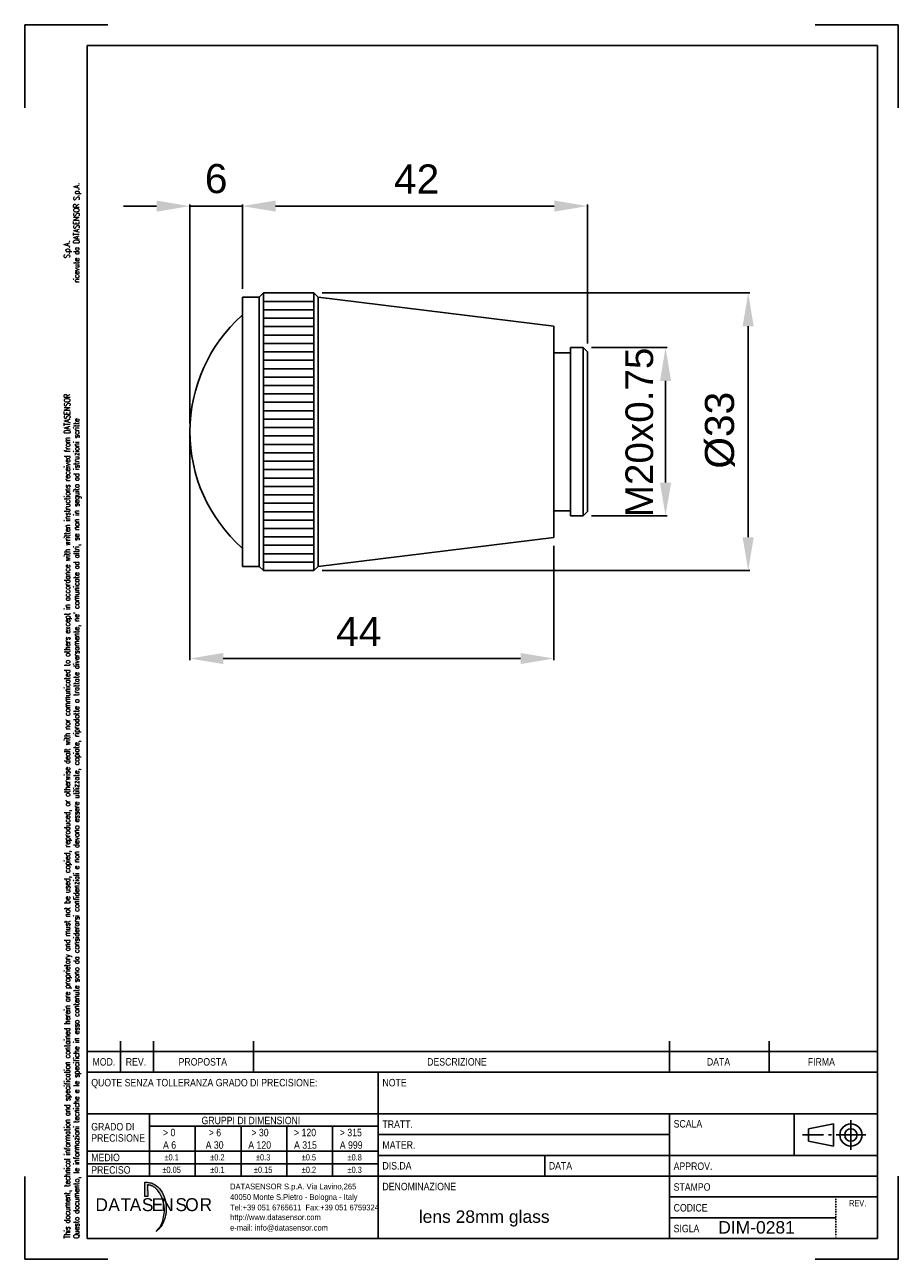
# Model space of a CAD drawing. Extents: x 1082 to 1292, y 1128 to 1425.
import ezdxf
from ezdxf.enums import TextEntityAlignment as Align

# ---------------------------------------------------------------- set-up
doc = ezdxf.new("R2010")
doc.units = 0
doc.header["$MEASUREMENT"] = 0
doc.linetypes.add('DOTX2', pattern=[0.5, 0, -0.5])
doc.layers.get('0').update_dxf_attribs({"linetype": 'CONTINUOUS'})
doc.layers.get('DEFPOINTS').update_dxf_attribs({"linetype": 'CONTINUOUS'})
doc.styles.add('QUOTE', font='ARIAL.TTF', dxfattribs={"height": 3.5})
doc.styles.add('ROMANS', font='ROMANS')
doc.styles.get("Standard").update_dxf_attribs({"font": 'ARIAL.TTF'})
doc.styles.add('TXT', font='ARIAL.TTF')
doc.styles.add('WMF-Futura Md BT0', font='tt0144m_.ttf')

# ---------------------------------------------------------------- blocks, each defined once
blk = doc.blocks.new('A4M')
blk.add_hatch(color=7).paths.add_polyline_path([(154.66, 7.03), (154.66, 10.44), (155.31, 10.44), (155.64, 10.4), (155.93, 10.34), (156.2, 10.27), (156.46, 10.19), (156.71, 10.08), (156.95, 9.96), (157.21, 9.8), (157.49, 9.62), (157.83, 9.34), (158.22, 8.97), (158.56, 8.48), (158.85, 8.04), (159.14, 7.49), (159.37, 6.92), (159.59, 6.23), (159.71, 5.69), (159.72, 5.62), (159.74, 5.56), (159.75, 5.49), (159.75, 5.43), (159.76, 5.36), (159.77, 5.29), (159.78, 5.23), (159.79, 5.17), (159.84, 4.61), (159.85, 4.1), (159.86, 3.89), (159.86, 3.69), (159.85, 3.49), (159.83, 3.28), (159.79, 3.08), (159.76, 2.88), (159.72, 2.68), (159.69, 2.48), (159.6, 2.1), (159.5, 1.74), (159.29, 1.15), (159.07, 0.65), (158.84, 0.21), (158.53, -0.26), (158.46, -0.36), (158.38, -0.46), (158.3, -0.56), (158.21, -0.65), (158.13, -0.76), (158.04, -0.85), (157.95, -0.93), (157.85, -1.01), (157.46, -1.38), (157.97, -0.74), (158.02, -0.69), (158.06, -0.63), (158.1, -0.59), (158.13, -0.53), (158.17, -0.49), (158.21, -0.43), (158.24, -0.38), (158.29, -0.33), (158.61, 0.23), (158.84, 0.74), (158.99, 1.18), (159.22, 2.15), (159.42, 3.45), (159.42, 4), (159.36, 4.66), (159.21, 5.4), (159, 6.23), (158.78, 6.78), (158.58, 7.25), (158.2, 7.93), (157.93, 8.33), (157.76, 8.55), (157.59, 8.74), (157.43, 8.9), (157.26, 9.04), (157.11, 9.15), (156.95, 9.25), (156.82, 9.34), (156.7, 9.41), (156.6, 9.47), (156.51, 9.51), (156.44, 9.53), (156.39, 9.56), (156.34, 9.58), (156.29, 9.6), (156.24, 9.62), (156.18, 9.65), (156.1, 9.67), (156.03, 9.69), (155.95, 9.71), (155.88, 9.72), (155.8, 9.74), (155.73, 9.76), (155.67, 9.77), (155.62, 9.79), (155.38, 9.8), (155.39, 7.03), (155.36, 7.03), (155.27, 7.03), (155.15, 7.03), (155, 7.03), (154.87, 7.03), (154.76, 7.03), (154.68, 7.03)])
at = {"color": 7, "linetype": 'Continuous'}
for p, q in [((125.82, 288.91), (145.82, 288.91)), ((125.82, 268.91), (125.82, 288.91)), ((315.82, 288.91), (335.82, 288.91)), ((335.82, 268.91), (335.82, 288.91)), ((140.82, 283.91), (330.82, 283.91)), ((140.82, -3.09), (140.82, 283.91)), ((330.82, -3.09), (330.82, 283.91)), ((140.82, 41.91), (330.82, 41.91)), ((148.82, 36.91), (148.82, 44.41)), ((156.82, 36.91), (156.82, 44.41)), ((180.82, 36.91), (180.82, 44.41)), ((280.82, 36.91), (280.82, 44.41)), ((304.82, 36.91), (304.82, 44.41)), ((140.82, 36.91), (330.82, 36.91)), ((210.82, -3.09), (210.82, 36.91)), ((140.82, 26.91), (210.82, 26.91)), ((155.82, 11.91), (155.82, 26.91)), ((210.82, 26.91), (280.82, 26.91)), ((280.82, 26.91), (330.82, 26.91)), ((280.82, 11.91), (280.82, 26.91)), ((310.82, 26.91), (310.82, 16.91)), ((155.82, 23.91), (210.82, 23.91)), ((166.82, 11.91), (166.82, 23.91)), ((177.82, 11.91), (177.82, 23.91)), ((188.82, 11.91), (188.82, 23.91)), ((199.82, 11.91), (199.82, 23.91)), ((314.27, 23.3), (320.21, 24.49)), ((320.21, 19.14), (320.21, 24.49)), ((324.43, 18.25), (324.43, 25.38)), ((210.82, 21.91), (280.82, 21.91)), ((317.85, 21.82), (312.77, 21.82)), ((314.27, 20.33), (314.27, 23.3)), ((319.74, 21.82), (319.02, 21.82)), ((320.86, 21.82), (327.99, 21.82)), ((140.82, 17.91), (210.82, 17.91)), ((314.27, 20.33), (320.21, 19.14)), ((140.82, 14.91), (210.82, 14.91)), ((210.82, 16.91), (330.82, 16.91)), ((250.82, 11.91), (250.82, 16.91)), ((140.82, 11.91), (330.82, 11.91)), ((280.82, -3.09), (280.82, 11.91)), ((335.82, -8.09), (335.82, 11.91)), ((125.82, -8.09), (125.82, 11.83)), ((280.82, 6.91), (330.82, 6.91)), ((280.82, 1.91), (320.82, 1.91)), ((140.82, -3.09), (330.82, -3.09)), ((125.82, -8.09), (145.82, -8.09)), ((315.82, -8.09), (335.82, -8.09))]:
    blk.add_line(p, q, dxfattribs=at)
at = {"color": 7, "linetype": 'DOTX2'}
blk.add_line((320.82, 6.91), (320.82, -3.09), dxfattribs=at)
at = {"color": 7, "lineweight": 0}
blk.add_lwpolyline([(154.66, 7.03, 0.0121, 0.0121, 0), (154.66, 10.44, 0.0121, 0.0121, 0), (155.31, 10.44, 0.0121, 0.0121, 0), (155.64, 10.4, 0.0121, 0.0121, 0), (155.93, 10.34, 0.0121, 0.0121, 0), (156.2, 10.27, 0.0121, 0.0121, 0), (156.46, 10.19, 0.0121, 0.0121, 0), (156.71, 10.08, 0.0121, 0.0121, 0), (156.95, 9.96, 0.0121, 0.0121, 0), (157.21, 9.8, 0.0121, 0.0121, 0), (157.49, 9.62, 0.0121, 0.0121, 0), (157.83, 9.34, 0.0121, 0.0121, 0), (158.22, 8.97, 0.0121, 0.0121, 0), (158.56, 8.48, 0.0121, 0.0121, 0), (158.85, 8.04, 0.0121, 0.0121, 0), (159.14, 7.49, 0.0121, 0.0121, 0), (159.37, 6.92, 0.0121, 0.0121, 0), (159.59, 6.23, 0.0121, 0.0121, 0), (159.71, 5.69, 0.0121, 0.0121, 0), (159.72, 5.62, 0.0121, 0.0121, 0), (159.74, 5.56, 0.0121, 0.0121, 0), (159.75, 5.49, 0.0121, 0.0121, 0), (159.75, 5.43, 0.0121, 0.0121, 0), (159.76, 5.36, 0.0121, 0.0121, 0), (159.77, 5.29, 0.0121, 0.0121, 0), (159.78, 5.23, 0.0121, 0.0121, 0), (159.79, 5.17, 0.0121, 0.0121, 0), (159.84, 4.61, 0.0121, 0.0121, 0), (159.85, 4.1, 0.0121, 0.0121, 0), (159.86, 3.89, 0.0121, 0.0121, 0), (159.86, 3.69, 0.0121, 0.0121, 0), (159.85, 3.49, 0.0121, 0.0121, 0), (159.83, 3.28, 0.0121, 0.0121, 0), (159.79, 3.08, 0.0121, 0.0121, 0), (159.76, 2.88, 0.0121, 0.0121, 0), (159.72, 2.68, 0.0121, 0.0121, 0), (159.69, 2.48, 0.0121, 0.0121, 0), (159.6, 2.1, 0.0121, 0.0121, 0), (159.5, 1.74, 0.0121, 0.0121, 0), (159.29, 1.15, 0.0121, 0.0121, 0), (159.07, 0.65, 0.0121, 0.0121, 0), (158.84, 0.21, 0.0121, 0.0121, 0), (158.53, -0.26, 0.0121, 0.0121, 0), (158.46, -0.36, 0.0121, 0.0121, 0), (158.38, -0.46, 0.0121, 0.0121, 0), (158.3, -0.56, 0.0121, 0.0121, 0), (158.21, -0.65, 0.0121, 0.0121, 0), (158.13, -0.76, 0.0121, 0.0121, 0), (158.04, -0.85, 0.0121, 0.0121, 0), (157.95, -0.93, 0.0121, 0.0121, 0), (157.85, -1.01, 0.0121, 0.0121, 0), (157.46, -1.38, 0.0121, 0.0121, 0), (157.97, -0.74, 0.0121, 0.0121, 0), (158.02, -0.69, 0.0121, 0.0121, 0), (158.06, -0.63, 0.0121, 0.0121, 0), (158.1, -0.59, 0.0121, 0.0121, 0), (158.13, -0.53, 0.0121, 0.0121, 0), (158.17, -0.49, 0.0121, 0.0121, 0), (158.21, -0.43, 0.0121, 0.0121, 0), (158.24, -0.38, 0.0121, 0.0121, 0), (158.29, -0.33, 0.0121, 0.0121, 0), (158.61, 0.23, 0.0121, 0.0121, 0), (158.84, 0.74, 0.0121, 0.0121, 0), (158.99, 1.18, 0.0121, 0.0121, 0), (159.22, 2.15, 0.0121, 0.0121, 0), (159.42, 3.45, 0.0121, 0.0121, 0), (159.42, 4, 0.0121, 0.0121, 0), (159.36, 4.66, 0.0121, 0.0121, 0), (159.21, 5.4, 0.0121, 0.0121, 0), (159, 6.23, 0.0121, 0.0121, 0), (158.78, 6.78, 0.0121, 0.0121, 0), (158.58, 7.25, 0.0121, 0.0121, 0), (158.2, 7.93, 0.0121, 0.0121, 0), (157.93, 8.33, 0.0121, 0.0121, 0), (157.76, 8.55, 0.0121, 0.0121, 0), (157.59, 8.74, 0.0121, 0.0121, 0), (157.43, 8.9, 0.0121, 0.0121, 0), (157.26, 9.04, 0.0121, 0.0121, 0), (157.11, 9.15, 0.0121, 0.0121, 0), (156.95, 9.25, 0.0121, 0.0121, 0), (156.82, 9.34, 0.0121, 0.0121, 0), (156.7, 9.41, 0.0121, 0.0121, 0), (156.6, 9.47, 0.0121, 0.0121, 0), (156.51, 9.51, 0.0121, 0.0121, 0), (156.44, 9.53, 0.0121, 0.0121, 0), (156.39, 9.56, 0.0121, 0.0121, 0), (156.34, 9.58, 0.0121, 0.0121, 0), (156.29, 9.6, 0.0121, 0.0121, 0), (156.24, 9.62, 0.0121, 0.0121, 0), (156.18, 9.65, 0.0121, 0.0121, 0), (156.1, 9.67, 0.0121, 0.0121, 0), (156.03, 9.69, 0.0121, 0.0121, 0), (155.95, 9.71, 0.0121, 0.0121, 0), (155.88, 9.72, 0.0121, 0.0121, 0), (155.8, 9.74, 0.0121, 0.0121, 0), (155.73, 9.76, 0.0121, 0.0121, 0), (155.67, 9.77, 0.0121, 0.0121, 0), (155.62, 9.79, 0.0121, 0.0121, 0), (155.38, 9.8, 0.0121, 0.0121, 0), (155.39, 7.03, 0.0121, 0.0121, 0), (155.36, 7.03, 0.0121, 0.0121, 0), (155.27, 7.03, 0.0121, 0.0121, 0), (155.15, 7.03, 0.0121, 0.0121, 0), (155, 7.03, 0.0121, 0.0121, 0), (154.87, 7.03, 0.0121, 0.0121, 0), (154.76, 7.03, 0.0121, 0.0121, 0), (154.68, 7.03, 0.0121, 0.0121, 0), (154.66, 7.03, 0.0121, 0.0121, 0)], format="xyseb", dxfattribs=at)
blk.add_lwpolyline([(154.66, 7.03), (154.66, 10.44), (155.31, 10.44), (155.64, 10.4), (155.93, 10.34), (156.2, 10.27), (156.46, 10.19), (156.71, 10.08), (156.95, 9.96), (157.21, 9.8), (157.49, 9.62), (157.83, 9.34), (158.22, 8.97), (158.56, 8.48), (158.85, 8.04), (159.14, 7.49), (159.37, 6.92), (159.59, 6.23), (159.71, 5.69), (159.72, 5.62), (159.74, 5.56), (159.75, 5.49), (159.75, 5.43), (159.76, 5.36), (159.77, 5.29), (159.78, 5.23), (159.79, 5.17), (159.84, 4.61), (159.85, 4.1), (159.86, 3.89), (159.86, 3.69), (159.85, 3.49), (159.83, 3.28), (159.79, 3.08), (159.76, 2.88), (159.72, 2.68), (159.69, 2.48), (159.6, 2.1), (159.5, 1.74), (159.29, 1.15), (159.07, 0.65), (158.84, 0.21), (158.53, -0.26), (158.46, -0.36), (158.38, -0.46), (158.3, -0.56), (158.21, -0.65), (158.13, -0.76), (158.04, -0.85), (157.95, -0.93), (157.85, -1.01), (157.46, -1.38), (157.97, -0.74), (158.02, -0.69), (158.06, -0.63), (158.1, -0.59), (158.13, -0.53), (158.17, -0.49), (158.21, -0.43), (158.24, -0.38), (158.29, -0.33), (158.61, 0.23), (158.84, 0.74), (158.99, 1.18), (159.22, 2.15), (159.42, 3.45), (159.42, 4), (159.36, 4.66), (159.21, 5.4), (159, 6.23), (158.78, 6.78), (158.58, 7.25), (158.2, 7.93), (157.93, 8.33), (157.76, 8.55), (157.59, 8.74), (157.43, 8.9), (157.26, 9.04), (157.11, 9.15), (156.95, 9.25), (156.82, 9.34), (156.7, 9.41), (156.6, 9.47), (156.51, 9.51), (156.44, 9.53), (156.39, 9.56), (156.34, 9.58), (156.29, 9.6), (156.24, 9.62), (156.18, 9.65), (156.1, 9.67), (156.03, 9.69), (155.95, 9.71), (155.88, 9.72), (155.8, 9.74), (155.73, 9.76), (155.67, 9.77), (155.62, 9.79), (155.38, 9.8), (155.39, 7.03), (155.36, 7.03), (155.27, 7.03), (155.15, 7.03), (155, 7.03), (154.87, 7.03), (154.76, 7.03), (154.68, 7.03), (154.66, 7.03), (154.66, 7.03)], dxfattribs=at)
at = {"color": 7, "linetype": 'Continuous'}
for radius in [2.67, 1.49]:
    blk.add_circle((324.43, 21.82), radius, dxfattribs=at)
at = {"color": 7, "linetype": 'Continuous', "style": 'ROMANS', "width": 0.8}
for s, height, p in [('ricevute da DATASENSOR S.p.A.', 1.4231, (138.95, 226.87)), ('S.p.A.', 1.423, (136.68, 232.72)), ('This document, technical information and specification contained herein are proprietary and must not be used, copied, reproduced, or otherwise dealt with nor communicated to others except in accordance with written instructions received from DATASENSOR', 1.42311, (136.71, -3.11)), ("Questo documento, le informazioni tecniche e le specifiche in esso contenute sono da considerarsi confidenziali e non devono essere utilizzate, copiate, riprodotte o trattate diversamente, ne' comunicate ad altri, se non in seguito ad istruzioni scritte", 1.42311, (138.95, -3.11))]:
    blk.add_text(s, height=height, rotation=90, dxfattribs=at).set_placement(p)
at = {"color": 7, "linetype": 'Continuous', "style": 'TXT'}
for s, height, width, p in [('MOD.', 1.8, 0.833333, (142.12, 38.51)), ('REV.', 1.8, 0.833333, (150.12, 38.51)), ('PROPOSTA', 1.8, 0.833333, (162.82, 38.51)), ('DESCRIZIONE', 1.8, 0.833333, (222.57, 38.51)), ('DATA', 1.8, 0.833333, (289.82, 38.51)), ('FIRMA', 1.8, 0.833333, (314.07, 38.51)), ('QUOTE SENZA TOLLERANZA GRADO DI PRECISIONE:', 1.8, 0.833333, (141.82, 33.51)), ('NOTE', 1.8, 0.833333, (211.82, 33.51)), ('GRADO DI', 1.8, 0.833333, (141.82, 22.91)), ('GRUPPI DI DIMENSIONI', 1.8, 0.833333, (168.32, 24.41)), ('TRATT.', 1.8, 0.833333, (211.82, 23.51)), ('SCALA', 1.8, 0.833333, (281.82, 23.61)), ('PRECISIONE', 1.8, 0.833333, (141.82, 20.21)), ('> 0', 1.8, 0.833333, (159.07, 21.51)), ('> 6', 1.8, 0.833333, (170.07, 21.51)), ('> 30', 1.8, 0.833333, (180.32, 21.51)), ('> 120', 1.8, 0.833333, (190.57, 21.51)), ('> 315', 1.8, 0.833333, (201.57, 21.51)), ('A 6', 1.8, 0.833333, (159.07, 18.51)), ('A 30', 1.8, 0.833333, (169.32, 18.51)), ('A 120', 1.8, 0.833333, (179.57, 18.51)), ('A 315', 1.8, 0.833333, (190.57, 18.51)), ('A 999', 1.8, 0.833333, (201.57, 18.51)), ('MATER.', 1.8, 0.833333, (211.82, 18.51)), ('MEDIO', 1.8, 0.833333, (141.82, 15.51)), ('DIS.DA', 1.8, 0.833333, (211.82, 13.51)), ('DATA', 1.8, 0.833333, (251.82, 13.51)), ('APPROV.', 1.8, 0.833333, (281.82, 13.41)), ('PRECISO', 1.8, 0.833333, (141.82, 12.51)), ('DENOMINAZIONE', 1.8, 0.833333, (211.82, 8.51)), ('STAMPO', 1.8, 0.833333, (281.82, 8.41)), ('REV.', 1.5, 0.766667, (324.02, 4.66)), ('CODICE', 1.8, 0.833333, (281.82, 3.41)), ('SIGLA', 1.8, 0.833333, (281.82, -1.59))]:
    blk.add_text(s, height=height, dxfattribs=dict(at, width=width)).set_placement(p)
at = {"color": 7, "linetype": 'Continuous', "width": 0.85}
for s, p in [('±0.1', (161.14, 15.69)), ('±0.2', (172.14, 15.69)), ('±0.3', (183.14, 15.69)), ('±0.5', (194.14, 15.69)), ('±0.8', (205.14, 15.69)), ('±0.05', (161.14, 12.69)), ('±0.1', (172.14, 12.69)), ('±0.15', (183.14, 12.69)), ('±0.2', (194.14, 12.69)), ('±0.3', (205.14, 12.69))]:
    blk.add_text(s, height=1.5, dxfattribs=at).set_placement(p, align=Align.CENTER)
for s, p in [('DATASENSOR S.p.A. Via Lavino,265', (175.2, 8.73)), ('40050 Monte S.Pietro - Bologna - Italy', (175.2, 6.2)), ('Tel:+39 051 6765611  Fax:+39 051 6759324', (175.2, 3.68)), ('e-mail: info@datasensor.com', (175.2, -1.18)), ('http://www.datasensor.com', (175.2, 1.34))]:
    blk.add_text(s, height=1.3924, dxfattribs=at).set_placement(p)
at = {"color": 7, "lineweight": 0, "style": 'WMF-Futura Md BT0'}
for s, p in [('D', (142.83, 3.5)), ('A', (145.92, 3.5)), ('T', (148.84, 3.5)), ('A', (151.07, 3.5)), ('S', (153.99, 3.5)), ('E', (156.34, 3.5)), ('N', (158.62, 3.5)), ('S', (162.06, 3.5)), ('O', (164.41, 3.5)), ('R', (167.86, 3.5))]:
    blk.add_text(s, height=3.11, dxfattribs=at).set_placement(p)

msp = doc.modelspace()

# ---------------------------------------------------------------- linework, layer by layer
at = {"color": 0, "linetype": 'ByBlock'}
for p, q in [((1114.12, 1381.63), (1106.12, 1381.63)), ((1122.12, 1329.36), (1122.12, 1381.99)), ((1122.12, 1381.63), (1134.72, 1381.63)), ((1134.72, 1361.73), (1134.72, 1382.01)), ((1134.72, 1361.73), (1134.72, 1381.99)), ((1142.72, 1381.65), (1209.68, 1381.65)), ((1142.72, 1381.63), (1150.72, 1381.63)), ((1217.68, 1348.58), (1217.68, 1382.01)), ((1153.92, 1360.75), (1256.68, 1360.75)), ((1256.32, 1301.97), (1256.32, 1352.75)), ((1122.12, 1327.36), (1122.12, 1272.44)), ((1209.59, 1299.94), (1209.59, 1272.44)), ((1153.92, 1293.97), (1256.68, 1293.97)), ((1130.12, 1272.8), (1201.59, 1272.8))]:
    msp.add_line(p, q, dxfattribs=at)
at = {"color": 7, "linetype": 'Continuous'}
for p, q in [((1138.77, 1359.73), (1139.78, 1360.75)), ((1139.78, 1360.75), (1139.78, 1293.97)), ((1151.92, 1360.75), (1139.78, 1360.75)), ((1151.92, 1360.75), (1151.92, 1293.97)), ((1151.92, 1360.75), (1152.93, 1359.73)), ((1134.72, 1359.73), (1134.72, 1358.22)), ((1134.72, 1359.73), (1138.77, 1359.73)), ((1134.72, 1358.22), (1134.72, 1296.5)), ((1138.77, 1359.73), (1138.77, 1294.98)), ((1151.92, 1358.72), (1139.78, 1358.72)), ((1152.93, 1359.73), (1209.59, 1352.78)), ((1152.93, 1359.73), (1152.93, 1294.98)), ((1151.92, 1356.7), (1139.78, 1356.7)), ((1151.92, 1354.68), (1139.78, 1354.68)), ((1151.92, 1352.65), (1139.78, 1352.65)), ((1209.59, 1352.78), (1209.59, 1308.34)), ((1151.92, 1350.63), (1139.78, 1350.63)), ((1151.92, 1348.61), (1139.78, 1348.61)), ((1151.92, 1346.58), (1139.78, 1346.58)), ((1209.59, 1346.38), (1213.48, 1346.38)), ((1213.64, 1347.59), (1213.64, 1307.12)), ((1213.64, 1347.59), (1216.67, 1347.59)), ((1216.67, 1347.59), (1216.67, 1307.12)), ((1216.67, 1347.59), (1217.68, 1346.58)), ((1217.68, 1346.58), (1217.68, 1309.65)), ((1151.92, 1344.56), (1139.78, 1344.56)), ((1151.92, 1342.53), (1139.78, 1342.53)), ((1151.92, 1340.51), (1139.78, 1340.51)), ((1151.92, 1338.49), (1139.78, 1338.49)), ((1151.92, 1336.46), (1139.78, 1336.46)), ((1151.92, 1334.44), (1139.78, 1334.44)), ((1151.92, 1332.42), (1139.78, 1332.42)), ((1151.92, 1330.39), (1139.78, 1330.39)), ((1151.92, 1328.37), (1139.78, 1328.37)), ((1151.92, 1326.35), (1139.78, 1326.35)), ((1151.92, 1324.32), (1139.78, 1324.32)), ((1151.92, 1322.3), (1139.78, 1322.3)), ((1151.92, 1320.28), (1139.78, 1320.28)), ((1151.92, 1318.25), (1139.78, 1318.25)), ((1151.92, 1316.23), (1139.78, 1316.23)), ((1151.92, 1314.21), (1139.78, 1314.21)), ((1151.92, 1312.18), (1139.78, 1312.18)), ((1151.92, 1310.16), (1139.78, 1310.16)), ((1151.92, 1308.13), (1139.78, 1308.13)), ((1209.59, 1308.34), (1209.59, 1301.94)), ((1209.59, 1308.34), (1213.64, 1308.34)), ((1213.64, 1307.12), (1216.67, 1307.12)), ((1216.67, 1307.12), (1217.68, 1308.14)), ((1217.68, 1309.65), (1217.68, 1308.14)), ((1151.92, 1306.11), (1139.78, 1306.11)), ((1151.92, 1304.09), (1139.78, 1304.09)), ((1151.92, 1302.06), (1139.78, 1302.06)), ((1152.93, 1294.98), (1209.59, 1301.94)), ((1151.92, 1300.04), (1139.78, 1300.04)), ((1151.92, 1298.02), (1139.78, 1298.02)), ((1134.72, 1294.98), (1134.72, 1296.5)), ((1134.72, 1294.98), (1138.77, 1294.98)), ((1138.77, 1294.98), (1139.78, 1293.97)), ((1151.92, 1295.99), (1139.78, 1295.99)), ((1151.92, 1293.97), (1152.93, 1294.98)), ((1151.92, 1293.97), (1139.78, 1293.97))]:
    msp.add_line(p, q, dxfattribs=at)
at = {"color": 7, "linetype": 'ByBlock'}
for p, q in [((1218.67, 1347.59), (1236.81, 1347.59)), ((1236.45, 1315.12), (1236.45, 1339.59)), ((1218.67, 1307.12), (1236.81, 1307.12))]:
    msp.add_line(p, q, dxfattribs=at)
msp.add_arc((1159.6, 1327.36), 37.48, 131.7836, 228.1074, dxfattribs=at)
at = {"color": 0, "linetype": 'ByBlock'}
for points in [[(1114.12, 1382.97), (1114.12, 1380.3), (1122.12, 1381.63)], [(1142.72, 1382.98), (1142.72, 1380.31), (1134.72, 1381.65)], [(1142.72, 1382.97), (1142.72, 1380.3), (1134.72, 1381.63)], [(1209.68, 1382.98), (1209.68, 1380.31), (1217.68, 1381.65)], [(1254.98, 1352.75), (1257.65, 1352.75), (1256.32, 1360.75)], [(1254.98, 1301.97), (1257.65, 1301.97), (1256.32, 1293.97)], [(1130.12, 1274.14), (1130.12, 1271.47), (1122.12, 1272.8)], [(1201.59, 1274.14), (1201.59, 1271.47), (1209.59, 1272.8)]]:
    msp.add_solid(points, dxfattribs=at)
at = {"color": 7, "linetype": 'ByBlock'}
for points in [[(1235.12, 1339.59), (1237.79, 1339.59), (1236.45, 1347.59)], [(1235.12, 1315.12), (1237.79, 1315.12), (1236.45, 1307.12)]]:
    msp.add_solid(points, dxfattribs=at)
at = {"layer": 'DEFPOINTS', "color": 7, "linetype": 'ByBlock'}
for p in [(1216.67, 1347.59), (1236.45, 1347.59), (1216.67, 1307.12)]:
    msp.add_point(p, dxfattribs=at)

# ---------------------------------------------------------------- block references
at = {"color": 0, "linetype": 'ByBlock'}
msp.add_blockref('A4M', (956.58, 1136.37), dxfattribs=at)

# ---------------------------------------------------------------- texts
at = {"color": 7, "linetype": 'ByBlock', "style": 'QUOTE'}
msp.add_text('M20x0.75', height=6.65, rotation=90, dxfattribs=at).set_placement((1233.46, 1306.8))
at = {"color": 0, "linetype": 'ByBlock', "char_height": 7, "attachment_point": 5, "style": 'QUOTE'}
for s, insert in [('\\A2;6', (1128.42, 1388.21)), ('\\A2;42', (1176.61, 1388.16)), ('\\A2;44', (1162.7, 1279.3))]:
    msp.add_mtext(s, dxfattribs=dict(at, insert=insert))
at = {"color": 0, "linetype": 'ByBlock', "insert": (1249.55, 1327.72), "char_height": 7, "attachment_point": 5, "rotation": 90, "style": 'QUOTE'}
msp.add_mtext('\\A2;%%c33', dxfattribs=at)
at = {"color": 0, "linetype": 'ByBlock', "char_height": 3, "attachment_point": 1}
for s, insert in [('lens 28mm glass', (1177.14, 1140.05)), ('DIM-0281', (1249.13, 1137.47))]:
    msp.add_mtext(s, dxfattribs=dict(at, insert=insert))

doc.saveas('drawing.dxf')
